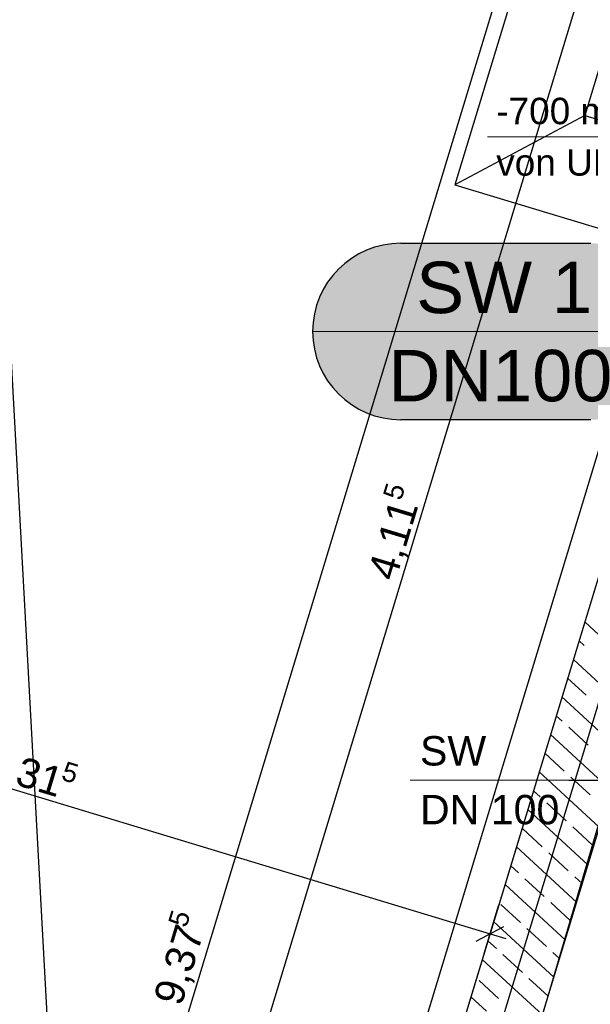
# Model space of a CAD drawing. Extents: x -181 to 1388, y 138 to 979.
# Tile 55 of 82: x 566 to 605, y 674 to 741. Entities that reach past the tile are written whole.
import ezdxf
from ezdxf.lldxf.tags import DXFTag

# ---------------------------------------------------------------- set-up
doc = ezdxf.new("R2010")
doc.units = 0
doc.layers.get('0').update_dxf_attribs({"lineweight": 25})
for name, color, linetype, lineweight, true_color in [('01AFU Allgemein Bemaßung', 7, 'Continuous', 25, 0x848484), ('20 Fundament', 7, 'Continuous', 25, 0x848484), ('20 Innenwände', 7, 'Continuous', 25, 0x848484), ('A-0', 7, 'Continuous', 25, 0x848484), ('S_Abwasser_Entlueftung', 5, 'Nova_70', 25, 0x0000ff), ('S_Mass', 150, 'Continuous', 25, 0x007fff), ('X_Mass', 150, 'Continuous', 25, 0x007fff)]:
    doc.layers.add(name, color=color, linetype=linetype, lineweight=lineweight, true_color=true_color)
doc.layers.add('02 Raster Gebäude', color=7, linetype='Continuous', lineweight=25)
doc.styles.get("Standard").update_dxf_attribs({"font": 'arial.ttf'})
tags = doc.linetypes.add('Nova_70', pattern='A,2,[130,ltypeshp.shx,S=1,R=-90,X=0,Y=1],2', length=4).pattern_tags.tags
tags[12:13] = [DXFTag(74, 4), DXFTag(75, 0), DXFTag(340, '0'), DXFTag(46, 0.0), DXFTag(50, 0.0), DXFTag(44, 0.0), DXFTag(45, 0.0)]
tags = doc.linetypes.add('Raster', pattern=[0.2, 0.1, -0.05, 0, -0.05]).pattern_tags.tags
tags[10:11] = [DXFTag(74, 4), DXFTag(75, 0), DXFTag(340, '0'), DXFTag(46, 1.0), DXFTag(50, 0.0), DXFTag(44, 0.0), DXFTag(45, 0.0)]
tags[8:9] = [DXFTag(74, 4), DXFTag(75, 0), DXFTag(340, '0'), DXFTag(46, 1.0), DXFTag(50, 0.0), DXFTag(44, 0.0), DXFTag(45, 0.0)]
tags[6:7] = [DXFTag(74, 4), DXFTag(75, 0), DXFTag(340, '0'), DXFTag(46, 1.0), DXFTag(50, 0.0), DXFTag(44, 0.0), DXFTag(45, 0.0)]
tags[4:5] = [DXFTag(74, 4), DXFTag(75, 0), DXFTag(340, '0'), DXFTag(46, 1.0), DXFTag(50, 0.0), DXFTag(44, 0.0), DXFTag(45, 0.0)]
tags = doc.linetypes.add('Öffnungslinie Tür Fenster', pattern=[0.115, 0.075, -0.04]).pattern_tags.tags
tags[6:7] = [DXFTag(74, 4), DXFTag(75, 0), DXFTag(340, '0'), DXFTag(46, 1.0), DXFTag(50, 0.0), DXFTag(44, 0.0), DXFTag(45, 0.0)]
tags[4:5] = [DXFTag(74, 4), DXFTag(75, 0), DXFTag(340, '0'), DXFTag(46, 1.0), DXFTag(50, 0.0), DXFTag(44, 0.0), DXFTag(45, 0.0)]

# ---------------------------------------------------------------- blocks, each defined once
blk = doc.blocks.new('Referenz-A07F5V09WF')
at = {"layer": '01AFU Allgemein Bemaßung', "lineweight": -2}
for p, q in [((607.519, 771.698), (553.108, 592.245)), ((605.074, 745.27), (581.201, 666.535)), ((534.89, 698.227), (598.307, 678.998)), ((597.899, 677.652), (598.887, 680.912)), ((597.371, 678.498), (599.242, 679.498)), ((598.307, 678.998), (599.383, 678.672))]:
    blk.add_line(p, q, dxfattribs=at)
at = {"layer": '02 Raster Gebäude', "linetype": 'Raster', "lineweight": -2, "ltscale": 56.250004}
for p, q in [((553.966, 933.187), (590.895, 258.55)), ((478.815, 276.287), (639.421, 805.981))]:
    blk.add_line(p, q, dxfattribs=at)
at = {"layer": '20 Fundament', "linetype": 'Öffnungslinie Tür Fenster', "lineweight": -2, "ltscale": 56.250004}
for p, q in [((621.271, 763.354), (567.892, 587.302)), ((611.795, 757.948), (604.74, 734.678)), ((602.583, 751.935), (595.921, 729.963)), ((604.74, 734.678), (595.921, 729.963)), ((604.74, 734.678), (614.309, 731.777)), ((595.921, 729.963), (612.258, 725.01))]:
    blk.add_line(p, q, dxfattribs=at)
at = {"layer": '20 Innenwände', "lineweight": -2}
for p, q in [((617.279, 741.57), (593.406, 662.835)), ((610.399, 702.573), (601.608, 672.653)), ((601.608, 672.653), (610.656, 702.495)), ((608.823, 696.449), (604.739, 700.214)), ((604.698, 698.62), (604.353, 698.938)), ((608.049, 693.897), (603.966, 697.662)), ((604.835, 695.228), (603.579, 696.387)), ((607.275, 691.346), (603.192, 695.111)), ((603.208, 693.464), (602.805, 693.836)), ((604.973, 691.837), (603.649, 693.057)), ((606.502, 688.795), (602.419, 692.56)), ((603.346, 690.073), (602.032, 691.284)), ((605.728, 686.244), (601.645, 690.009)), ((605.11, 688.446), (603.787, 689.666)), ((601.719, 688.308), (601.258, 688.733)), ((604.955, 683.692), (600.872, 687.457)), ((603.483, 686.681), (602.16, 687.902)), ((601.856, 684.917), (600.533, 686.137)), ((605.248, 685.055), (603.924, 686.275)), ((604.181, 681.141), (600.098, 684.906)), ((603.621, 683.29), (602.297, 684.51)), ((600.229, 683.153), (599.711, 683.63)), ((601.994, 681.526), (600.67, 682.746)), ((604.568, 682.417), (604.062, 682.883)), ((603.408, 678.59), (599.324, 682.355)), ((600.367, 679.761), (599.044, 680.982)), ((603.758, 679.899), (602.435, 681.119)), ((602.634, 676.038), (598.551, 679.804)), ((602.131, 678.134), (600.808, 679.355)), ((598.74, 677.997), (598.164, 678.528)), ((601.86, 673.487), (597.777, 677.252)), ((600.504, 676.37), (599.181, 677.59)), ((603.021, 677.314), (602.572, 677.728)), ((602.247, 674.763), (600.945, 675.963)), ((598.877, 674.606), (597.554, 675.826)), ((598.057, 673.73), (597.004, 674.701))]:
    blk.add_line(p, q, dxfattribs=at)
at = {"layer": 'A-0', "linetype": 'Continuous', "lineweight": -2, "ltscale": 312.5}
for p, q in [((605.871, 703.946), (596.823, 674.104)), ((601.608, 672.653), (610.656, 702.495))]:
    blk.add_line(p, q, dxfattribs=at)
at = {"layer": '01AFU Allgemein Bemaßung', "linetype": 'ByBlock', "lineweight": -2, "ltscale": 40.625, "attachment_point": 1}
for s, insert, char_height, rotation in [('{\\fArial;5}', (590.996, 708.798), 1.32, 73.1324), ('{\\fArial;4,11}', (589.954, 703.501), 2, 73.1324), ('{\\fArial;3,31}', (564.276, 691.769), 2, 343.1324), ('{\\fArial;5}', (569.47, 690.759), 1.32, 343.1324), ('{\\fArial;5}', (576.396, 679.741), 1.32, 73.1324), ('{\\fArial;9,37}', (575.396, 674.585), 2, 73.1324)]:
    blk.add_mtext(s, dxfattribs=dict(at, insert=insert, char_height=char_height, rotation=rotation))

msp = doc.modelspace()

# ---------------------------------------------------------------- hatches: boundary and pattern name
at = {"layer": 'S_Abwasser_Entlueftung', "ltscale": 0.25, "true_color": 0xfefefe}
msp.add_hatch(color=7, dxfattribs=at).paths.add_polyline_path([(592.242, 713.974), (605.154, 713.974), (605.503, 713.984), (605.85, 714.014), (606.196, 714.065), (606.538, 714.135), (606.875, 714.226), (607.206, 714.336), (607.53, 714.464), (607.847, 714.612), (608.154, 714.778), (608.451, 714.961), (608.737, 715.161), (609.011, 715.377), (609.271, 715.609), (609.518, 715.856), (609.75, 716.117), (609.967, 716.391), (610.167, 716.677), (610.35, 716.974), (610.516, 717.281), (610.663, 717.597), (610.792, 717.922), (610.902, 718.253), (610.992, 718.59), (611.063, 718.932), (611.113, 719.277), (611.144, 719.625), (611.154, 719.974), (611.144, 720.323), (611.113, 720.67), (611.063, 721.016), (610.992, 721.357), (610.902, 721.695), (610.792, 722.026), (610.663, 722.35), (610.516, 722.666), (610.35, 722.974), (610.167, 723.271), (609.967, 723.557), (609.75, 723.83), (609.518, 724.091), (609.271, 724.338), (609.011, 724.57), (608.737, 724.786), (608.451, 724.987), (608.154, 725.17), (607.847, 725.335), (607.53, 725.483), (607.206, 725.612), (606.875, 725.722), (606.538, 725.812), (606.196, 725.883), (605.85, 725.933), (605.503, 725.964), (605.154, 725.974), (592.242, 725.974), (591.893, 725.964), (591.545, 725.933), (591.2, 725.883), (590.858, 725.812), (590.521, 725.722), (590.19, 725.612), (589.865, 725.483), (589.549, 725.335), (589.242, 725.17), (588.945, 724.987), (588.659, 724.786), (588.385, 724.57), (588.124, 724.338), (587.878, 724.091), (587.646, 723.83), (587.429, 723.557), (587.229, 723.271), (587.046, 722.974), (586.88, 722.666), (586.733, 722.35), (586.604, 722.026), (586.494, 721.695), (586.404, 721.357), (586.333, 721.016), (586.282, 720.67), (586.252, 720.323), (586.242, 719.974), (586.252, 719.625), (586.282, 719.277), (586.333, 718.932), (586.404, 718.59), (586.494, 718.253), (586.604, 717.922), (586.733, 717.597), (586.88, 717.281), (587.046, 716.974), (587.229, 716.677), (587.429, 716.391), (587.646, 716.117), (587.878, 715.856), (588.124, 715.609), (588.385, 715.377), (588.659, 715.161), (588.945, 714.961), (589.242, 714.778), (589.549, 714.612), (589.865, 714.464), (590.19, 714.336), (590.521, 714.226), (590.858, 714.135), (591.2, 714.065), (591.545, 714.014), (591.893, 713.984)])

# ---------------------------------------------------------------- linework, layer by layer
at = {"layer": 'S_Abwasser_Entlueftung', "linetype": 'Continuous'}
for p, q in [((592.242, 725.974), (605.154, 725.974)), ((605.154, 713.974), (592.242, 713.974))]:
    msp.add_line(p, q, dxfattribs=at)
at = {"layer": 'S_Abwasser_Entlueftung', "linetype": 'Continuous', "lineweight": 18}
msp.add_line((586.242, 719.974), (611.154, 719.974), dxfattribs=at)
at = {"layer": 'S_Abwasser_Entlueftung', "linetype": 'Continuous'}
for major_axis in [(0, 6), (-6, 0)]:
    msp.add_ellipse((592.242, 719.974), major_axis=major_axis, ratio=1, start_param=0, end_param=1.570796, dxfattribs=at)
at = {"layer": 'S_Mass', "lineweight": 18}
msp.add_line((598.124, 733.227), (609.524, 733.227), dxfattribs=at)
at = {"layer": 'X_Mass', "lineweight": 18}
msp.add_line((592.876, 689.448), (603.669, 689.448), dxfattribs=at)
at = {"layer": 'X_Mass'}
msp.add_line((603.669, 689.448), (608.61, 689.448), dxfattribs=at)
msp.add_circle((603.669, 689.448), 0.01, dxfattribs=at)

# ---------------------------------------------------------------- block references
at = {"color": 8, "lineweight": 25, "ltscale": 1250, "true_color": 0x808080}
msp.add_blockref('Referenz-A07F5V09WF', (0, 0), dxfattribs=at)

# ---------------------------------------------------------------- texts
at = {"layer": 'S_Abwasser_Entlueftung', "ltscale": 0.25, "char_height": 3.5, "attachment_point": 1}
for s, insert in [('{\\fArial;SW 1}', (593.283, 724.724)), ('{\\fArial;DN100}', (591.394, 718.724))]:
    msp.add_mtext(s, dxfattribs=dict(at, insert=insert))
at = {"layer": 'S_Mass', "char_height": 1.8, "attachment_point": 1}
for s, insert in [('{\\fArial;-700 mm}', (598.724, 735.877)), ('{\\fArial;von UKD}', (598.724, 732.377))]:
    msp.add_mtext(s, dxfattribs=dict(at, insert=insert))
at = {"layer": 'X_Mass', "char_height": 2, "attachment_point": 1}
for s, insert in [('{\\fArial;SW}', (593.543, 692.448)), ('{\\fArial;DN 100}', (593.543, 688.448))]:
    msp.add_mtext(s, dxfattribs=dict(at, insert=insert))

doc.saveas('drawing.dxf')
